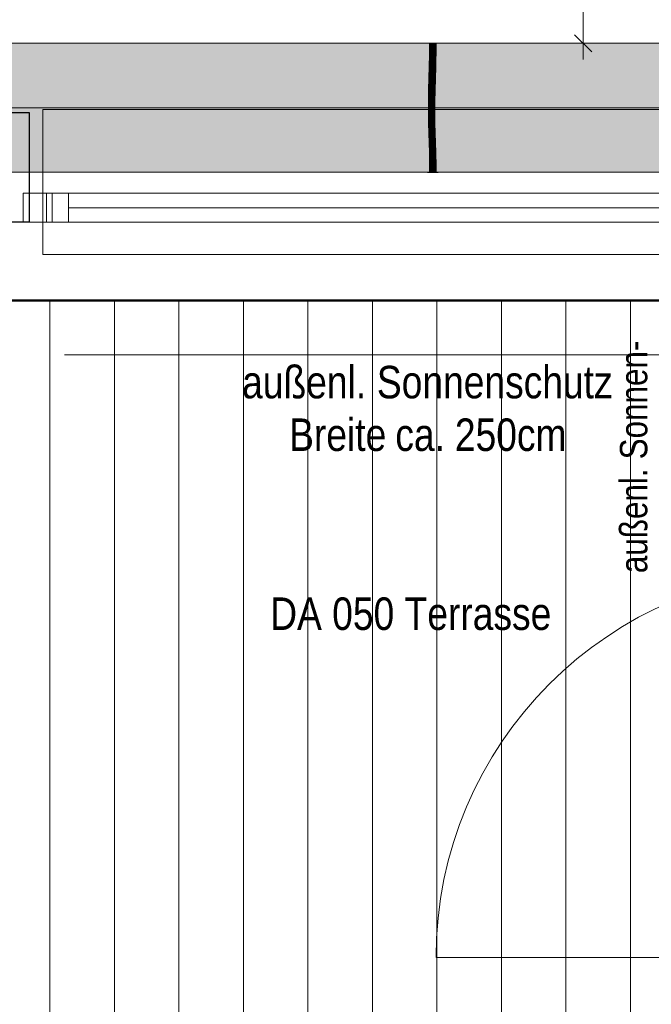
# Model space of a CAD drawing. Extents: x -620 to 300, y 62 to 1107.
# Tile 40 of 109: x -17 to 22, y 320 to 381. Entities that reach past the tile are written whole.
import ezdxf
from ezdxf.lldxf.tags import DXFTag

# ---------------------------------------------------------------- set-up
doc = ezdxf.new("R2010")
doc.units = 0
doc.layers.get('0').update_dxf_attribs({"lineweight": 35})
for name, color, linetype, lineweight, true_color in [('30 -33 Aussenwände- 7 Fassade_ Elemente', 7, 'Continuous', 9, 0x00aacc), ('30 -35 Decken- 1 Konstruktion-Träger- Stahlbeton', 7, 'grob-A06G9G5Q8I', 13, 0x33aa00), ('70 -72 Beschriftung- 1 Beschriftung allgemein', 7, 'Continuous', 9, 0xff6633), ('70 -75 Raumstempel- 1 Raumstempel', 1, 'Continuous', 50, 0xff0000), ('70 -76 Bemaßung- 2 Allgemein', 9, 'Continuous', 5, 0x808080), ('E_Leerrohr 20', 7, 'Continuous', 13, 0xcc0099), ('E_Leerrohr 20-Shading', 7, 'Continuous', 13, 0xcc0099)]:
    doc.layers.add(name, color=color, linetype=linetype, lineweight=lineweight, true_color=true_color)
for name, color, linetype, lineweight in [('30 -33 Aussenwände- 8 Sonnenschutz', 7, 'Continuous', 9), ('60- 61 allgemeine Ausstattung- 4 Terrassen', 7, 'Continuous', 9), ('70 -71 Achsen- 1 Gebäudeachsen', 7, 'STRICHPUNKT2-A06G9G5P8I', 18), ('70 -72 Beschriftung- 5 Höhenkoten', 7, 'Continuous', 15)]:
    doc.layers.add(name, color=color, linetype=linetype, lineweight=lineweight)
doc.layers.add('iwb_Schraffur_Unterzug', color=7, linetype='Continuous', lineweight=5, true_color=0xffffcc, plot=False)
doc.styles.get("Standard").update_dxf_attribs({"font": 'ARIALN.TTF'})
tags = doc.linetypes.add('grob-A06G9G5Q8I', pattern=[14, 3, -8, 3]).pattern_tags.tags
tags[8:9] = [DXFTag(74, 4), DXFTag(75, 0), DXFTag(340, '0'), DXFTag(46, 0.0), DXFTag(50, 0.0), DXFTag(44, 0.0), DXFTag(45, 0.0)]
tags[6:7] = [DXFTag(74, 4), DXFTag(75, 0), DXFTag(340, '0'), DXFTag(46, 0.0), DXFTag(50, 0.0), DXFTag(44, 0.0), DXFTag(45, 0.0)]
tags[4:5] = [DXFTag(74, 4), DXFTag(75, 0), DXFTag(340, '0'), DXFTag(46, 0.0), DXFTag(50, 0.0), DXFTag(44, 0.0), DXFTag(45, 0.0)]
tags = doc.linetypes.add('STRICHPUNKT2', pattern=[12.7, 6.35, -3.175, 0, -3.175]).pattern_tags.tags
tags[10:11] = [DXFTag(74, 4), DXFTag(75, 0), DXFTag(340, '0'), DXFTag(46, 0.0), DXFTag(50, 0.0), DXFTag(44, 0.0), DXFTag(45, 0.0)]
tags[8:9] = [DXFTag(74, 4), DXFTag(75, 0), DXFTag(340, '0'), DXFTag(46, 0.0), DXFTag(50, 0.0), DXFTag(44, 0.0), DXFTag(45, 0.0)]
tags[6:7] = [DXFTag(74, 4), DXFTag(75, 0), DXFTag(340, '0'), DXFTag(46, 0.0), DXFTag(50, 0.0), DXFTag(44, 0.0), DXFTag(45, 0.0)]
tags[4:5] = [DXFTag(74, 4), DXFTag(75, 0), DXFTag(340, '0'), DXFTag(46, 0.0), DXFTag(50, 0.0), DXFTag(44, 0.0), DXFTag(45, 0.0)]
tags = doc.linetypes.add('STRICHPUNKT2-A06G9G5P8I', pattern=[12.7, 6.35, -3.175, 0, -3.175]).pattern_tags.tags
tags[10:11] = [DXFTag(74, 4), DXFTag(75, 0), DXFTag(340, '0'), DXFTag(46, 0.0), DXFTag(50, 0.0), DXFTag(44, 0.0), DXFTag(45, 0.0)]
tags[8:9] = [DXFTag(74, 4), DXFTag(75, 0), DXFTag(340, '0'), DXFTag(46, 0.0), DXFTag(50, 0.0), DXFTag(44, 0.0), DXFTag(45, 0.0)]
tags[6:7] = [DXFTag(74, 4), DXFTag(75, 0), DXFTag(340, '0'), DXFTag(46, 0.0), DXFTag(50, 0.0), DXFTag(44, 0.0), DXFTag(45, 0.0)]
tags[4:5] = [DXFTag(74, 4), DXFTag(75, 0), DXFTag(340, '0'), DXFTag(46, 0.0), DXFTag(50, 0.0), DXFTag(44, 0.0), DXFTag(45, 0.0)]

# ---------------------------------------------------------------- blocks, each defined once
blk = doc.blocks.new('Shading-A06G9G358I', base_point=(8.296, 376.305))
at = {"layer": 'E_Leerrohr 20-Shading', "color": 223, "true_color": 0xc67fb4}
for points in [[(8.079, 379.931), (8.021, 379.931), (8.073, 379.208), (8.014, 379.209)], [(8.376, 379.931), (8.362, 379.931), (8.368, 379.204), (8.356, 379.204)], [(8.376, 379.931), (8.368, 379.204), (8.397, 379.931), (8.386, 379.204)], [(8.397, 379.931), (8.386, 379.204), (8.407, 379.931), (8.395, 379.204)], [(8.395, 379.204), (8.41, 379.203), (8.407, 379.931), (8.421, 379.931)], [(8.41, 379.203), (8.414, 379.203), (8.421, 379.931)], [(8.073, 379.208), (8.014, 379.209), (8.056, 378.485), (7.999, 378.486)], [(8.058, 378.485), (8.073, 379.208), (8.056, 378.485)], [(8.368, 379.204), (8.356, 379.204), (8.348, 378.478), (8.34, 378.478)], [(8.386, 379.204), (8.349, 378.478), (8.364, 378.478)], [(8.386, 379.204), (8.368, 379.204), (8.349, 378.478), (8.364, 379.068)], [(8.386, 379.204), (8.364, 378.478), (8.395, 379.204), (8.372, 378.477)], [(8.372, 378.477), (8.384, 378.477), (8.395, 379.204), (8.41, 379.203)], [(8.384, 378.477), (8.399, 378.477), (8.41, 379.203), (8.414, 379.203)], [(8.364, 379.068), (8.348, 378.478), (8.349, 378.478)], [(8.056, 378.485), (7.999, 378.486), (8.033, 377.761), (7.979, 377.762)], [(8.033, 377.761), (8.037, 377.76), (8.056, 378.485), (8.058, 378.485)], [(8.037, 377.76), (8.038, 377.76), (8.058, 378.485)], [(8.348, 378.478), (8.34, 378.478), (8.323, 377.753), (8.321, 377.753)], [(8.349, 378.478), (8.348, 378.478), (8.326, 377.753), (8.323, 377.753)], [(8.364, 378.478), (8.349, 378.478), (8.337, 377.752), (8.326, 377.753)], [(8.364, 378.478), (8.337, 377.752), (8.372, 378.477), (8.344, 377.752)], [(8.344, 377.752), (8.35, 377.752), (8.372, 378.477), (8.384, 378.477)], [(8.35, 377.752), (8.379, 377.751), (8.384, 378.477), (8.399, 378.477)], [(7.96, 377.036), (8.025, 377.486), (7.979, 377.762), (8.033, 377.761)], [(8.01, 377.035), (8.016, 377.165), (7.96, 377.036), (8.025, 377.486)], [(8.019, 377.035), (8.032, 377.534), (8.01, 377.035)], [(8.025, 377.486), (8.016, 377.165), (8.031, 377.525), (8.029, 377.47)], [(8.033, 377.761), (8.025, 377.486), (8.037, 377.76), (8.031, 377.525)], [(8.029, 377.47), (8.032, 377.534), (8.031, 377.525)], [(8.031, 377.525), (8.032, 377.534), (8.037, 377.76), (8.038, 377.76)], [(8.314, 377.485), (8.314, 377.491), (8.302, 377.029)], [(8.304, 377.029), (8.317, 377.459), (8.302, 377.029), (8.314, 377.485)], [(8.324, 377.392), (8.317, 377.459), (8.311, 377.029), (8.304, 377.029)], [(8.324, 377.392), (8.311, 377.029), (8.328, 377.347), (8.316, 377.028)], [(8.323, 377.753), (8.321, 377.753), (8.314, 377.491)], [(8.317, 377.459), (8.318, 377.62), (8.314, 377.485)], [(8.318, 377.62), (8.314, 377.491), (8.314, 377.485)], [(8.337, 377.752), (8.326, 377.753), (8.324, 377.392), (8.317, 377.459)], [(8.317, 377.459), (8.326, 377.753), (8.318, 377.62), (8.323, 377.753)], [(8.337, 377.752), (8.324, 377.392), (8.344, 377.752), (8.328, 377.347)], [(8.328, 377.347), (8.331, 377.322), (8.344, 377.752), (8.35, 377.752)], [(8.331, 377.322), (8.36, 377.027), (8.35, 377.752), (8.379, 377.751)], [(8.01, 377.035), (7.96, 377.036), (7.987, 376.309), (7.947, 376.309)], [(8.005, 376.309), (8.019, 377.035), (7.987, 376.309), (8.01, 377.035)], [(8.291, 376.306), (8.311, 377.029), (8.288, 376.306), (8.304, 377.029)], [(8.304, 377.029), (8.302, 377.029), (8.288, 376.306)], [(8.291, 376.306), (8.316, 377.028), (8.311, 377.029)], [(8.291, 376.306), (8.295, 376.305), (8.316, 377.028), (8.305, 376.633)], [(8.296, 376.305), (8.347, 376.305), (8.318, 377.028), (8.36, 377.027)], [(8.296, 376.305), (8.318, 377.028), (8.305, 376.633)], [(8.305, 376.633), (8.318, 377.028), (8.316, 377.028)], [(8.316, 377.028), (8.318, 377.028), (8.328, 377.347), (8.331, 377.322)], [(8.318, 377.028), (8.36, 377.027), (8.331, 377.322)], [(7.984, 375.948), (7.987, 376.309), (7.945, 375.949), (7.947, 376.309)], [(8.002, 375.582), (8.005, 376.309), (7.981, 375.582), (7.987, 376.309)], [(8.291, 376.306), (8.288, 376.306), (8.286, 375.78)], [(8.29, 376.159), (8.286, 375.78), (8.287, 375.863)], [(8.295, 376.305), (8.291, 376.306), (8.288, 375.943), (8.29, 376.159)], [(8.295, 376.305), (8.288, 375.943), (8.289, 375.943)], [(8.291, 375.943), (8.295, 376.305), (8.289, 375.943)], [(8.292, 376.016), (8.295, 376.305), (8.292, 375.943), (8.291, 375.943)], [(8.296, 376.305), (8.292, 375.943), (8.347, 376.305), (8.345, 375.942)], [(8.292, 376.016), (8.292, 375.943), (8.296, 376.305), (8.292, 375.943)], [(8.296, 376.305), (8.295, 376.305), (8.292, 376.016)], [(8.295, 376.305), (8.296, 376.305), (8.305, 376.633)], [(7.981, 375.582), (7.984, 375.948), (7.944, 375.582), (7.945, 375.949)], [(7.981, 375.582), (7.944, 375.582), (7.995, 374.971), (7.952, 374.97)], [(8.01, 374.971), (8.002, 375.582), (7.995, 374.971), (7.981, 375.582)], [(8.286, 375.78), (8.285, 375.583), (8.286, 375.751)], [(8.285, 375.583), (8.288, 375.583), (8.286, 375.751), (8.288, 375.642)], [(8.288, 375.642), (8.287, 375.863), (8.286, 375.751)], [(8.287, 375.863), (8.286, 375.78), (8.286, 375.751)], [(8.288, 375.943), (8.287, 375.863), (8.289, 375.943)], [(8.288, 375.642), (8.291, 375.943), (8.287, 375.863), (8.289, 375.943)], [(8.292, 375.943), (8.288, 375.642), (8.292, 375.943), (8.289, 375.583)], [(8.291, 375.943), (8.288, 375.642), (8.292, 375.943)], [(8.288, 375.583), (8.289, 375.583), (8.288, 375.642)], [(8.303, 374.977), (8.289, 375.583), (8.293, 374.977), (8.288, 375.583)], [(8.292, 375.943), (8.289, 375.583), (8.292, 375.943)], [(8.292, 375.943), (8.289, 375.583), (8.345, 375.942), (8.344, 375.583)], [(8.351, 374.978), (8.344, 375.583), (8.303, 374.977), (8.289, 375.583)], [(8.292, 376.016), (8.292, 375.943), (8.292, 375.943)], [(7.995, 374.971), (7.952, 374.97), (8.02, 374.362), (7.966, 374.36)], [(8.025, 374.362), (8.01, 374.971), (8.02, 374.362), (7.995, 374.971)], [(8.303, 374.977), (8.293, 374.977), (8.328, 374.37), (8.308, 374.369)], [(8.366, 374.371), (8.351, 374.978), (8.328, 374.37), (8.303, 374.977)], [(7.966, 374.36), (7.988, 374.192), (8.02, 374.362), (8.029, 374.193)], [(7.988, 374.192), (7.966, 374.36), (7.971, 374.192)], [(8.032, 374.123), (8.025, 374.362), (8.02, 374.362)], [(8.337, 374.195), (8.328, 374.37), (8.313, 374.195), (8.308, 374.369)], [(8.372, 374.196), (8.366, 374.371), (8.337, 374.195), (8.328, 374.37)], [(7.985, 373.751), (8.043, 373.753), (7.971, 374.192), (7.988, 374.192)], [(8.043, 373.753), (7.985, 373.751), (8.061, 373.145), (8.002, 373.143)], [(7.988, 374.192), (8.043, 373.753), (8.029, 374.193), (8.032, 374.123)], [(8.359, 373.762), (8.337, 374.195), (8.326, 373.761), (8.313, 374.195)], [(8.359, 373.762), (8.326, 373.761), (8.389, 373.153), (8.343, 373.152)], [(8.359, 373.762), (8.384, 373.763), (8.337, 374.195), (8.372, 374.196)], [(8.402, 373.154), (8.384, 373.763), (8.389, 373.153), (8.359, 373.762)], [(8.061, 373.145), (8.002, 373.143), (8.073, 372.538), (8.015, 372.537)], [(8.074, 372.538), (8.061, 373.145), (8.073, 372.538), (8.061, 373.145)], [(8.389, 373.153), (8.343, 373.152), (8.412, 372.543), (8.357, 372.542)], [(8.415, 372.543), (8.402, 373.154), (8.412, 372.543), (8.389, 373.153)], [(8.073, 372.538), (8.015, 372.537), (8.076, 371.931), (8.021, 371.931)], [(8.079, 371.931), (8.074, 372.538), (8.076, 371.931), (8.073, 372.538)], [(8.421, 371.931), (8.412, 372.543), (8.362, 371.931), (8.357, 372.542)], [(8.421, 371.931), (8.415, 372.543), (8.412, 372.543)]]:
    blk.add_solid(points, dxfattribs=at)
at = {"layer": 'E_Leerrohr 20-Shading', "color": 231, "true_color": 0xe17fc9}
for points in [[(8.186, 379.931), (8.079, 379.931), (8.186, 379.207), (8.073, 379.208)], [(8.214, 379.206), (8.221, 379.931), (8.186, 379.207), (8.186, 379.931)], [(8.221, 379.931), (8.214, 379.206), (8.219, 379.206)], [(8.219, 379.206), (8.225, 379.206), (8.221, 379.931)], [(8.225, 379.206), (8.356, 379.204), (8.221, 379.931), (8.362, 379.931)], [(8.118, 379.208), (8.073, 379.208), (8.121, 378.483), (8.058, 378.485)], [(8.181, 378.482), (8.186, 379.207), (8.121, 378.483), (8.118, 379.208)], [(8.199, 378.481), (8.214, 379.206), (8.181, 378.482), (8.186, 379.207)], [(8.214, 379.206), (8.199, 378.481), (8.204, 378.481)], [(8.214, 378.481), (8.219, 379.206), (8.204, 378.481), (8.214, 379.206)], [(8.214, 378.481), (8.236, 378.481), (8.219, 379.206), (8.225, 379.206)], [(8.236, 378.481), (8.34, 378.478), (8.225, 379.206), (8.356, 379.204)], [(8.121, 378.483), (8.058, 378.485), (8.122, 377.758), (8.038, 377.76)], [(8.122, 377.758), (8.166, 377.757), (8.121, 378.483), (8.178, 378.482)], [(8.166, 377.757), (8.175, 377.757), (8.178, 378.482), (8.181, 378.482)], [(8.179, 377.757), (8.199, 378.481), (8.175, 377.757), (8.181, 378.482)], [(8.214, 378.481), (8.199, 378.481), (8.209, 377.756), (8.179, 377.757)], [(8.209, 377.756), (8.25, 377.755), (8.214, 378.481), (8.236, 378.481)], [(8.25, 377.755), (8.321, 377.753), (8.236, 378.481), (8.34, 378.478)], [(8.032, 377.534), (8.019, 377.035), (8.041, 377.035)], [(8.038, 377.76), (8.032, 377.534), (8.122, 377.758), (8.123, 377.675)], [(8.123, 377.675), (8.032, 377.534), (8.123, 377.177)], [(8.041, 377.035), (8.124, 377.033), (8.032, 377.534), (8.123, 377.177)], [(8.122, 377.758), (8.123, 377.675), (8.166, 377.757), (8.166, 377.743)], [(8.166, 377.743), (8.123, 377.675), (8.155, 377.051), (8.123, 377.177)], [(8.16, 377.032), (8.175, 377.757), (8.155, 377.051), (8.166, 377.743)], [(8.175, 377.757), (8.16, 377.032), (8.172, 377.493)], [(8.172, 377.493), (8.16, 377.032), (8.175, 377.492), (8.164, 377.032)], [(8.164, 377.032), (8.178, 377.032), (8.175, 377.492), (8.186, 377.492)], [(8.166, 377.743), (8.175, 377.757), (8.166, 377.757)], [(8.172, 377.493), (8.179, 377.757), (8.175, 377.757)], [(8.207, 377.492), (8.209, 377.756), (8.172, 377.493), (8.179, 377.757)], [(8.178, 377.032), (8.203, 377.031), (8.186, 377.492), (8.207, 377.492)], [(8.207, 377.492), (8.203, 377.031), (8.255, 377.492), (8.263, 377.03)], [(8.207, 377.492), (8.255, 377.492), (8.209, 377.756), (8.25, 377.755)], [(8.255, 377.492), (8.314, 377.491), (8.25, 377.755), (8.321, 377.753)], [(8.263, 377.03), (8.302, 377.029), (8.255, 377.492), (8.314, 377.491)], [(8.041, 377.035), (8.019, 377.035), (8.051, 376.308), (8.005, 376.309)], [(8.051, 376.308), (8.128, 376.307), (8.041, 377.035), (8.124, 377.033)], [(8.123, 377.177), (8.124, 377.033), (8.155, 377.051), (8.155, 377.032)], [(8.124, 377.033), (8.128, 376.307), (8.155, 377.032), (8.147, 376.307)], [(8.147, 376.307), (8.16, 377.032), (8.155, 377.032)], [(8.164, 377.032), (8.16, 377.032), (8.15, 376.307), (8.147, 376.307)], [(8.168, 376.307), (8.178, 377.032), (8.15, 376.307), (8.164, 377.032)], [(8.155, 377.032), (8.16, 377.032), (8.155, 377.051)], [(8.199, 376.307), (8.203, 377.031), (8.168, 376.307), (8.178, 377.032)], [(8.199, 376.307), (8.273, 376.306), (8.203, 377.031), (8.263, 377.03)], [(8.273, 376.306), (8.288, 376.306), (8.263, 377.03), (8.302, 377.029)], [(8.051, 376.308), (8.005, 376.309), (8.053, 375.582), (8.002, 375.582)], [(8.051, 376.308), (8.052, 375.947), (8.128, 376.307), (8.132, 375.946)], [(8.128, 376.307), (8.132, 375.946), (8.147, 376.307), (8.145, 375.946)], [(8.164, 375.583), (8.168, 376.307), (8.145, 375.946), (8.15, 376.307)], [(8.15, 376.307), (8.147, 376.307), (8.145, 375.946)], [(8.198, 375.779), (8.199, 376.307), (8.165, 375.779), (8.168, 376.307)], [(8.199, 376.307), (8.198, 375.779), (8.273, 376.306), (8.275, 375.78)], [(8.273, 376.306), (8.275, 375.78), (8.288, 376.306), (8.286, 375.78)], [(8.053, 375.582), (8.002, 375.582), (8.048, 374.972), (8.01, 374.971)], [(8.048, 374.972), (8.15, 374.974), (8.053, 375.582), (8.137, 375.582)], [(8.052, 375.947), (8.053, 375.582), (8.132, 375.946), (8.137, 375.582)], [(8.137, 375.946), (8.132, 375.946), (8.14, 375.582), (8.137, 375.582)], [(8.145, 375.946), (8.137, 375.946), (8.144, 375.582), (8.14, 375.582)], [(8.137, 375.582), (8.15, 374.974), (8.14, 375.582), (8.152, 374.974)], [(8.152, 374.974), (8.144, 375.582), (8.14, 375.582)], [(8.164, 375.583), (8.145, 375.946), (8.144, 375.582)], [(8.164, 375.583), (8.144, 375.582), (8.165, 374.974), (8.152, 374.974)], [(8.164, 375.583), (8.198, 375.583), (8.165, 375.779), (8.198, 375.779)], [(8.2, 374.975), (8.198, 375.583), (8.165, 374.974), (8.164, 375.583)], [(8.275, 375.78), (8.198, 375.779), (8.273, 375.583), (8.198, 375.583)], [(8.198, 375.583), (8.2, 374.975), (8.273, 375.583), (8.257, 374.976)], [(8.257, 374.976), (8.27, 374.976), (8.273, 375.583), (8.275, 375.583)], [(8.27, 374.976), (8.293, 374.977), (8.275, 375.583), (8.285, 375.583)], [(8.275, 375.78), (8.273, 375.583), (8.275, 375.687)], [(8.273, 375.583), (8.275, 375.583), (8.275, 375.687)], [(8.275, 375.78), (8.275, 375.583), (8.286, 375.78), (8.285, 375.583)], [(8.048, 374.972), (8.01, 374.971), (8.037, 374.362), (8.025, 374.362)], [(8.037, 374.362), (8.166, 374.365), (8.048, 374.972), (8.15, 374.974)], [(8.166, 374.365), (8.152, 374.974), (8.15, 374.974)], [(8.165, 374.974), (8.152, 374.974), (8.17, 374.366), (8.166, 374.365)], [(8.205, 374.367), (8.2, 374.975), (8.17, 374.366), (8.165, 374.974)], [(8.205, 374.367), (8.259, 374.368), (8.2, 374.975), (8.27, 374.976)], [(8.259, 374.368), (8.308, 374.369), (8.27, 374.976), (8.293, 374.977)], [(8.037, 374.362), (8.025, 374.362), (8.032, 374.123)], [(8.171, 374.194), (8.166, 374.365), (8.034, 374.193), (8.037, 374.362)], [(8.17, 374.366), (8.166, 374.365), (8.171, 374.194)], [(8.21, 373.758), (8.205, 374.367), (8.171, 374.194), (8.17, 374.366)], [(8.21, 373.758), (8.246, 373.759), (8.205, 374.367), (8.259, 374.368)], [(8.246, 373.759), (8.326, 373.761), (8.259, 374.368), (8.308, 374.369)], [(8.032, 374.123), (8.184, 373.757), (8.034, 374.193), (8.171, 374.194)], [(8.184, 373.757), (8.032, 374.123), (8.043, 373.753)], [(8.184, 373.757), (8.043, 373.753), (8.202, 373.148), (8.061, 373.145)], [(8.21, 373.758), (8.171, 374.194), (8.184, 373.757)], [(8.21, 373.758), (8.184, 373.757), (8.215, 373.149), (8.202, 373.148)], [(8.215, 373.149), (8.234, 373.149), (8.21, 373.758), (8.246, 373.759)], [(8.234, 373.149), (8.343, 373.152), (8.246, 373.759), (8.326, 373.761)], [(8.07, 373.145), (8.061, 373.145), (8.074, 372.538)], [(8.215, 372.54), (8.202, 373.148), (8.074, 372.538), (8.07, 373.145)], [(8.215, 373.149), (8.202, 373.148), (8.219, 372.54), (8.215, 372.54)], [(8.219, 372.54), (8.224, 372.54), (8.215, 373.149), (8.234, 373.149)], [(8.224, 372.54), (8.357, 372.542), (8.234, 373.149), (8.343, 373.152)], [(8.215, 372.54), (8.074, 372.538), (8.221, 371.931), (8.079, 371.931)], [(8.219, 372.54), (8.215, 372.54), (8.221, 371.931)], [(8.362, 371.931), (8.357, 372.542), (8.221, 371.931), (8.219, 372.54)]]:
    blk.add_solid(points, dxfattribs=at)
blk = doc.blocks.new('Shading-A06G9G378I', base_point=(8.265, 379.143))
at = {"layer": 'E_Leerrohr 20-Shading', "color": 213, "true_color": 0xd67fc0}
for points in [[(7.891, 379.931), (8.221, 379.931), (7.891, 379.943), (8.221, 379.943)], [(8.021, 379.143), (8.221, 379.143), (8.021, 379.931), (8.221, 379.931)], [(8.221, 379.943), (8.221, 379.931), (8.286, 379.943), (8.286, 379.931)], [(8.221, 379.931), (8.221, 379.143), (8.27, 379.931), (8.265, 379.143)], [(8.265, 379.143), (8.421, 379.143), (8.27, 379.931), (8.421, 379.931)], [(8.431, 379.943), (8.286, 379.943), (8.431, 379.931), (8.286, 379.931)], [(8.492, 379.943), (8.431, 379.943), (8.492, 379.931), (8.431, 379.931)], [(8.492, 379.931), (8.551, 379.931), (8.492, 379.943), (8.551, 379.943)]]:
    blk.add_solid(points, dxfattribs=at)
blk = doc.blocks.new('Shading-A06G9G398I', base_point=(8.421, 371.931))
at = {"layer": 'E_Leerrohr 20-Shading', "color": 213, "true_color": 0xd67fc0}
for points in [[(8.221, 372.719), (8.021, 372.719), (8.221, 371.931), (8.021, 371.931)], [(8.421, 371.931), (8.421, 372.719), (8.221, 371.931), (8.226, 372.719)], [(8.226, 372.719), (8.221, 372.719), (8.221, 371.931)], [(8.221, 371.931), (7.891, 371.931), (8.221, 371.919), (7.891, 371.919)], [(8.286, 371.931), (8.221, 371.931), (8.286, 371.919), (8.221, 371.919)], [(8.286, 371.919), (8.443, 371.919), (8.286, 371.931), (8.443, 371.931)], [(8.443, 371.919), (8.551, 371.919), (8.443, 371.931), (8.551, 371.931)]]:
    blk.add_solid(points, dxfattribs=at)
blk = doc.blocks.new('Referenz-A06G9G5R8I')
at = {"layer": '30 -33 Aussenwände- 7 Fassade_ Elemente', "color": 0, "linetype": 'Continuous', "lineweight": -2, "ltscale": 0.25}
for p, q in [((-18.027, 375.631), (-16.827, 375.631)), ((-16.827, 375.631), (-16.827, 368.831)), ((-16.827, 368.831), (-18.027, 368.831))]:
    blk.add_line(p, q, dxfattribs=at)
at = {"layer": '30 -33 Aussenwände- 7 Fassade_ Elemente', "color": 0}
for p, q in [((32.422, 375.831), (-15.978, 375.831)), ((-15.978, 375.831), (-15.978, 370.631)), ((-15.978, 370.631), (-15.978, 368.831)), ((-14.378, 370.631), (-15.978, 370.631)), ((-14.378, 368.831), (-14.378, 370.631)), ((-14.378, 370.631), (30.822, 370.631)), ((-14.378, 369.731), (30.822, 369.731)), ((-15.978, 366.831), (-15.978, 368.831)), ((-15.978, 368.831), (-14.378, 368.831)), ((30.822, 368.831), (-14.378, 368.831)), ((32.422, 366.831), (-15.978, 366.831))]:
    blk.add_line(p, q, dxfattribs=at)
at = {"layer": '30 -33 Aussenwände- 7 Fassade_ Elemente', "color": 0, "linetype": 'Continuous', "lineweight": 18, "ltscale": 0.18}
for p, q in [((-17.201, 368.831), (-17.201, 370.631)), ((-17.201, 370.631), (-15.401, 370.631)), ((-15.401, 370.631), (-15.401, 368.831)), ((-15.401, 368.831), (-17.201, 368.831))]:
    blk.add_line(p, q, dxfattribs=at)
at = {"layer": '30 -33 Aussenwände- 7 Fassade_ Elemente', "color": 0, "linetype": 'Continuous', "ltscale": 0.13}
for p, q in [((-15.755, 368.831), (-15.755, 370.631)), ((-15.755, 370.631), (33.445, 370.631)), ((33.445, 368.831), (-15.755, 368.831))]:
    blk.add_line(p, q, dxfattribs=at)
at = {"layer": '30 -33 Aussenwände- 7 Fassade_ Elemente', "color": 0, "linetype": 'grob-A06G9G5Q8I', "ltscale": 0.13}
for p, q in [((-124.478, 363.991), (27.582, 363.991)), ((8.422, 323.231), (32.422, 323.231))]:
    blk.add_line(p, q, dxfattribs=at)
blk.add_ellipse((32.422, 323.231), major_axis=(0, 24), ratio=1, start_param=0, end_param=1.570796, dxfattribs=at)
at = {"layer": '30 -35 Decken- 1 Konstruktion-Träger- Stahlbeton', "color": 0}
for p, q in [((-451.478, 379.931), (35.522, 379.931)), ((-451.478, 371.931), (35.522, 371.931))]:
    blk.add_line(p, q, dxfattribs=at)
at = {"layer": '60- 61 allgemeine Ausstattung- 4 Terrassen', "color": 0}
for p, q in [((-15.528, 257.931), (-15.528, 363.991)), ((-11.528, 257.931), (-11.528, 363.991)), ((-7.528, 257.931), (-7.528, 363.991)), ((-3.528, 257.931), (-3.528, 363.991)), ((0.472, 257.931), (0.472, 363.991)), ((4.472, 257.931), (4.472, 363.991)), ((8.472, 257.931), (8.472, 363.991)), ((12.472, 257.931), (12.472, 363.991)), ((16.472, 257.931), (16.472, 363.991)), ((20.472, 257.931), (20.472, 363.991))]:
    blk.add_line(p, q, dxfattribs=at)
at = {"layer": '70 -71 Achsen- 1 Gebäudeachsen', "color": 0, "linetype": 'STRICHPUNKT2-A06G9G5P8I', "ltscale": 0.18}
blk.add_line((-538.531, 375.931), (76.472, 375.931), dxfattribs=at)
at = {"layer": '70 -72 Beschriftung- 1 Beschriftung allgemein', "color": 0, "linetype": 'Continuous', "ltscale": 0.13}
blk.add_line((32.364, 360.605), (-14.636, 360.605), dxfattribs=at)
at = {"layer": '70 -75 Raumstempel- 1 Raumstempel', "color": 0, "linetype": 'Continuous', "ltscale": 0.5}
blk.add_line((27.582, 363.991), (-443.538, 363.991), dxfattribs=at)
at = {"layer": '70 -76 Bemaßung- 2 Allgemein', "color": 0, "linetype": 'Continuous', "ltscale": 0.13}
for p, q in [((17.544, 380.991), (17.542, 444.87)), ((17.544, 378.931), (17.544, 380.991)), ((20.044, 379.931), (16.544, 379.931))]:
    blk.add_line(p, q, dxfattribs=at)
at = {"layer": '70 -76 Bemaßung- 2 Allgemein', "color": 0, "linetype": 'Continuous', "lineweight": 20, "ltscale": 0.2}
blk.add_line((18.074, 379.4), (17.013, 380.461), dxfattribs=at)
at = {"layer": '30 -33 Aussenwände- 8 Sonnenschutz', "color": 0, "linetype": 'Continuous', "ltscale": 0.13, "char_height": 1.7, "attachment_point": 1, "rotation": 90}
for s, insert in [('{\\fArial Narrow;Sonnen-}', (19.823, 354.13)), ('{\\fArial Narrow;außenl.}', (19.823, 347.073))]:
    blk.add_mtext(s, dxfattribs=dict(at, insert=insert))
at = {"layer": '70 -72 Beschriftung- 1 Beschriftung allgemein', "color": 0, "linetype": 'Continuous', "ltscale": 0.13, "char_height": 2.01377, "attachment_point": 1}
for s, insert in [('{\\fArial Narrow;außenl.}', (-3.612, 359.928)), ('{\\fArial Narrow;Sonnenschutz}', (4.749, 359.928)), ('{\\fArial Narrow;Breite}', (-0.694, 356.665)), ('{\\fArial Narrow;250cm}', (9.587, 356.665)), ('{\\fArial Narrow;ca.}', (5.892, 356.665))]:
    blk.add_mtext(s, dxfattribs=dict(at, insert=insert))
at = {"layer": '70 -72 Beschriftung- 5 Höhenkoten', "color": 0, "linetype": 'Continuous', "ltscale": 0.15, "insert": (-1.867, 345.566), "char_height": 2.01377, "attachment_point": 1}
blk.add_mtext('{\\fArial Narrow;DA 050 Terrasse}', dxfattribs=at)
blk = doc.blocks.new('Referenz-A06G9G5T8I')
at = {"layer": 'iwb_Schraffur_Unterzug', "linetype": 'Continuous', "ltscale": 0.13}
for points in [[(-451.478, 379.931), (76.472, 379.931), (76.472, 375.63)], [(-451.478, 379.931), (76.472, 375.63), (76.472, 371.931)], [(-451.478, 379.931), (76.472, 371.931), (-451.478, 371.931)]]:
    blk.add_solid(points, dxfattribs=at)
blk = doc.blocks.new('Enddeckel-A06G9G9H8I')
at = {"color": 0, "linetype": 'ByBlock', "lineweight": -2, "ltscale": 0.13}
for p, q in [((8.021, 372.719), (8.021, 371.931)), ((8.138, 372.719), (8.021, 372.719)), ((8.304, 372.719), (8.138, 372.719)), ((8.421, 372.719), (8.304, 372.719)), ((8.421, 371.931), (8.421, 372.719)), ((7.891, 371.931), (7.891, 371.919)), ((8.084, 371.931), (7.891, 371.931)), ((8.084, 371.919), (7.891, 371.919)), ((8.138, 371.931), (8.021, 371.931)), ((8.357, 371.931), (8.084, 371.931)), ((8.357, 371.919), (8.084, 371.919)), ((8.304, 371.931), (8.138, 371.931)), ((8.421, 371.931), (8.304, 371.931)), ((8.551, 371.931), (8.357, 371.931)), ((8.551, 371.919), (8.357, 371.919)), ((8.551, 371.919), (8.551, 371.931))]:
    blk.add_line(p, q, dxfattribs=at)
at = {"color": 0, "linetype": 'STRICHPUNKT2', "lineweight": 5, "ltscale": 0.13}
blk.add_line((8.221, 371.931), (8.221, 372.719), dxfattribs=at)
blk = doc.blocks.new('Enddeckel-A06G9G9J8I')
at = {"color": 0, "linetype": 'ByBlock', "lineweight": -2, "ltscale": 0.13}
for p, q in [((7.891, 379.943), (7.891, 379.931)), ((7.891, 379.943), (8.084, 379.943)), ((7.891, 379.931), (8.084, 379.931)), ((8.021, 379.931), (8.021, 379.143)), ((8.021, 379.931), (8.138, 379.931)), ((8.084, 379.943), (8.357, 379.943)), ((8.084, 379.931), (8.357, 379.931)), ((8.138, 379.931), (8.304, 379.931)), ((8.304, 379.931), (8.421, 379.931)), ((8.357, 379.943), (8.551, 379.943)), ((8.357, 379.931), (8.551, 379.931)), ((8.421, 379.143), (8.421, 379.931)), ((8.551, 379.931), (8.551, 379.943)), ((8.021, 379.143), (8.138, 379.143)), ((8.138, 379.143), (8.304, 379.143)), ((8.304, 379.143), (8.421, 379.143))]:
    blk.add_line(p, q, dxfattribs=at)
at = {"color": 0, "linetype": 'STRICHPUNKT2', "lineweight": 5, "ltscale": 0.13}
blk.add_line((8.221, 379.931), (8.221, 379.143), dxfattribs=at)
blk = doc.blocks.new('Flexrohr-A06G9G9V8I')
at = {"color": 0, "linetype": 'ByBlock', "lineweight": -2, "ltscale": 0.13}
for p, q in [((8.021, 379.931), (8.014, 379.209)), ((8.021, 379.931), (8.421, 379.931)), ((8.421, 379.931), (8.414, 379.203)), ((8.014, 379.209), (7.999, 378.486)), ((8.029, 379.533), (8.405, 379.53)), ((8.414, 379.203), (8.399, 378.477)), ((8.016, 378.735), (8.392, 378.727)), ((8.025, 379.134), (8.401, 379.128)), ((7.999, 378.486), (7.979, 377.762)), ((8.007, 378.336), (8.383, 378.327)), ((8.399, 378.477), (8.379, 377.751)), ((7.979, 377.762), (7.96, 377.036)), ((7.986, 377.537), (8.361, 377.527)), ((7.996, 377.937), (8.372, 377.927)), ((8.379, 377.751), (8.36, 377.027)), ((7.96, 377.036), (7.947, 376.309)), ((7.975, 377.136), (8.351, 377.128)), ((8.36, 377.027), (8.347, 376.305)), ((7.947, 376.309), (7.944, 375.582)), ((7.959, 376.334), (8.335, 376.33)), ((7.967, 376.735), (8.343, 376.729)), ((8.347, 376.305), (8.344, 375.583)), ((7.944, 375.582), (7.952, 374.97)), ((7.956, 375.531), (8.332, 375.533)), ((7.957, 375.933), (8.333, 375.931)), ((8.344, 375.583), (8.351, 374.978)), ((7.952, 374.97), (7.966, 374.36)), ((7.961, 375.129), (8.337, 375.135)), ((8.351, 374.978), (8.366, 374.371)), ((7.966, 374.36), (7.985, 373.751)), ((7.969, 374.728), (8.345, 374.736)), ((7.979, 374.327), (8.355, 374.337)), ((8.366, 374.371), (8.384, 373.763)), ((7.985, 373.751), (8.002, 373.143)), ((7.991, 373.927), (8.367, 373.938)), ((8.384, 373.763), (8.402, 373.154)), ((8.002, 373.143), (8.015, 372.537)), ((8.003, 373.527), (8.379, 373.538)), ((8.014, 373.128), (8.39, 373.138)), ((8.402, 373.154), (8.415, 372.543)), ((8.015, 372.537), (8.021, 371.931)), ((8.023, 372.729), (8.399, 372.736)), ((8.415, 372.543), (8.421, 371.931)), ((8.021, 371.931), (8.421, 371.931)), ((8.029, 372.331), (8.405, 372.335)), ((8.033, 371.933), (8.409, 371.933))]:
    blk.add_line(p, q, dxfattribs=at)

msp = doc.modelspace()

# ---------------------------------------------------------------- block references
at = {"color": 8, "lineweight": 25, "ltscale": 0.25, "true_color": 0x808080}
for name in ['Referenz-A06G9G5R8I', 'Referenz-A06G9G5T8I']:
    msp.add_blockref(name, (0, 0), dxfattribs=at)
at = {"layer": 'E_Leerrohr 20'}
for name, p in [('Shading-A06G9G378I', (8.265, 379.143)), ('Shading-A06G9G358I', (8.296, 376.305)), ('Shading-A06G9G398I', (8.421, 371.931))]:
    msp.add_blockref(name, p, dxfattribs=at)
at = {"layer": 'E_Leerrohr 20', "ltscale": 0.13}
for name in ['Enddeckel-A06G9G9J8I', 'Flexrohr-A06G9G9V8I', 'Enddeckel-A06G9G9H8I']:
    msp.add_blockref(name, (0, 0), dxfattribs=at)

doc.saveas('drawing.dxf')
